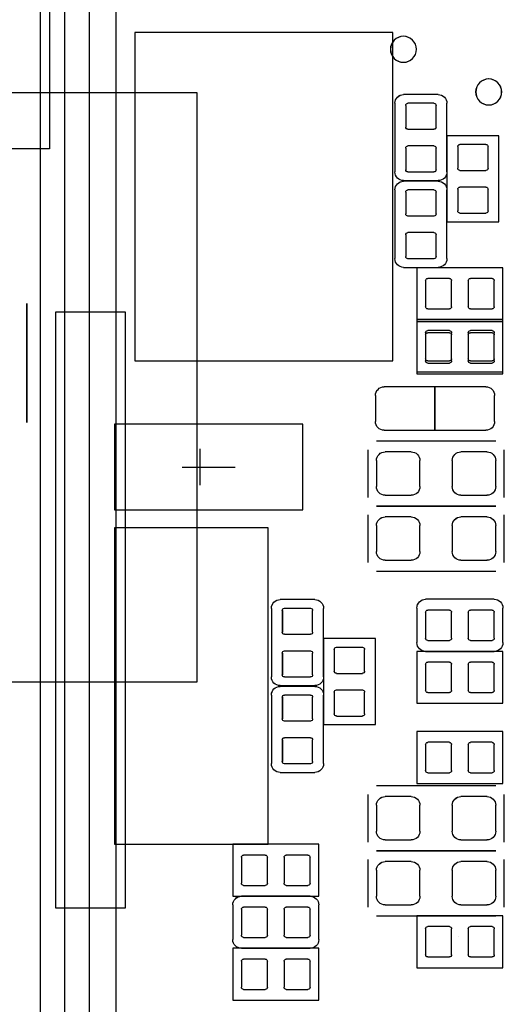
# Model space of a CAD drawing. Header units: inches. Extents: x -2.12 to 5.58, y -1.38 to 1.5.
# Tile 11 of 32: x -0.97 to -0.75, y -0.44 to 0.02. Entities that reach past the tile are written whole.
import ezdxf

# ---------------------------------------------------------------- set-up
doc = ezdxf.new("R2010")
doc.units = ezdxf.units.IN
doc.header["$MEASUREMENT"] = 0
for name, color, linetype in [('INTF_BLUE', 7, 'Continuous'), ('INTF_CYAN', 7, 'Continuous'), ('INTF_GREEN_1', 7, 'Continuous'), ('INTF_GREEN_3', 7, 'Continuous'), ('INTF_MAGENTA', 7, 'Continuous'), ('INTF_MAGENTA_1', 7, 'Continuous'), ('INTF_RED_3', 7, 'Continuous'), ('INTF_YELLOW_1', 7, 'Continuous'), ('INTF_YELLOW_2', 7, 'Continuous'), ('WHITE', 7, 'Continuous')]:
    doc.layers.add(name, color=color, linetype=linetype)

# ---------------------------------------------------------------- blocks, each defined once
blk = doc.blocks.new('98EA8F97E5111EFD411692EF2072D30E0DE05EA6$$$C906BBC760572095F726B39B13C9EDE80CDE5667')
at = {"color": 178}
for p, q in [((-19.5, -1.9, -1.6), (-19.5, -1.9, -1.8)), ((-19.5, -10.3, -1.6), (-19.5, -10.3, -1.8))]:
    blk.add_line(p, q, dxfattribs=at)
blk = doc.blocks.new('S70CR100_SOC_SKT')
at = {"color": 0}
blk.add_blockref('98EA8F97E5111EFD411692EF2072D30E0DE05EA6$$$C906BBC760572095F726B39B13C9EDE80CDE5667', (0, 0), dxfattribs=at)
blk = doc.blocks.new('DDD71C7C7C9CF9294EF7B95702A5EAB48181DBE0$$$B8A4396250C5687B1D31E70758B30729E1AC4426')
at = {"layer": 'INTF_MAGENTA', "color": 6}
for p, q in [((-202.946, -92.71), (-202.946, -88.863)), ((-202.946, -88.863), (-199.923, -88.863)), ((-199.923, -88.863), (-199.923, -92.71)), ((-203.479, -89.59), (-203.073, -89.59)), ((-203.581, -90.496), (-203.581, -89.691)), ((-202.971, -89.691), (-202.971, -90.496)), ((-204.191, -91.08), (-204.191, -90.072)), ((-204.191, -90.072), (-203.581, -90.072)), ((-203.581, -90.072), (-203.581, -91.08)), ((-203.073, -90.598), (-203.479, -90.598)), ((-203.479, -90.606), (-203.073, -90.606)), ((-203.581, -91.512), (-203.581, -90.707)), ((-202.971, -90.707), (-202.971, -91.512)), ((-203.581, -91.08), (-204.191, -91.08)), ((-204.237, -91.618), (-203.229, -91.618)), ((-204.237, -92.227), (-204.237, -91.618)), ((-203.073, -91.614), (-203.479, -91.614)), ((-203.229, -91.618), (-203.229, -92.227)), ((-203.229, -92.227), (-204.237, -92.227)), ((-204.237, -92.253), (-203.229, -92.253)), ((-204.237, -92.862), (-204.237, -92.253)), ((-203.229, -92.253), (-203.229, -92.862)), ((-199.923, -92.71), (-202.946, -92.71)), ((-203.229, -92.862), (-204.237, -92.862)), ((-201.892, -94.456), (-201.892, -93.453)), ((-201.892, -93.453), (-199.682, -93.453)), ((-199.682, -93.453), (-199.682, -94.456)), ((-204.153, -93.65), (-202.756, -93.65)), ((-204.254, -94.31), (-204.254, -93.751)), ((-202.654, -93.751), (-202.654, -94.31)), ((-200.683, -93.739), (-200.683, -94.168)), ((-200.476, -93.954), (-201.097, -93.954)), ((-204.153, -94.412), (-202.756, -94.412)), ((-202.756, -94.412), (-204.153, -94.412)), ((-199.682, -94.456), (-201.892, -94.456)), ((-204.254, -95.072), (-204.254, -94.513)), ((-202.654, -94.513), (-202.654, -95.072)), ((-201.486, -94.668), (-199.682, -94.668)), ((-201.486, -98.372), (-201.486, -94.668)), ((-199.682, -94.668), (-199.682, -97.168)), ((-202.756, -95.174), (-204.153, -95.174)), ((-204.136, -95.504), (-203.331, -95.504)), ((-202.032, -95.508), (-201.625, -95.508)), ((-204.237, -96.012), (-204.237, -95.606)), ((-203.229, -95.606), (-203.229, -96.012)), ((-202.133, -96.414), (-202.133, -95.61)), ((-201.524, -95.61), (-201.524, -96.414)), ((-202.743, -96.973), (-202.743, -95.965)), ((-202.743, -95.965), (-202.133, -95.965)), ((-202.133, -95.965), (-202.133, -96.973)), ((-204.237, -96.723), (-204.237, -96.114)), ((-204.237, -96.114), (-203.229, -96.114)), ((-203.331, -96.114), (-204.136, -96.114)), ((-203.229, -96.114), (-203.229, -96.723)), ((-201.625, -96.516), (-202.032, -96.516)), ((-202.032, -96.524), (-201.625, -96.524)), ((-202.133, -97.43), (-202.133, -96.626)), ((-201.524, -96.626), (-201.524, -97.43)), ((-203.229, -96.723), (-204.237, -96.723)), ((-202.133, -96.973), (-202.743, -96.973)), ((-204.237, -97.053), (-203.229, -97.053)), ((-204.237, -97.663), (-204.237, -97.053)), ((-203.229, -97.053), (-203.229, -97.663)), ((-199.682, -97.168), (-199.682, -98.372)), ((-201.625, -97.532), (-202.032, -97.532)), ((-203.229, -97.663), (-204.237, -97.663)), ((-204.153, -97.688), (-202.756, -97.688)), ((-204.254, -98.349), (-204.254, -97.79)), ((-202.654, -97.79), (-202.654, -98.349)), ((-202.078, -98.984), (-202.078, -98.374)), ((-202.078, -98.374), (-201.07, -98.374)), ((-199.682, -98.372), (-201.486, -98.372)), ((-201.07, -98.374), (-201.07, -98.984)), ((-202.756, -98.45), (-204.153, -98.45)), ((-204.153, -98.45), (-202.756, -98.45)), ((-204.254, -99.111), (-204.254, -98.552)), ((-202.654, -98.552), (-202.654, -99.111)), ((-201.07, -98.984), (-202.078, -98.984)), ((-201.977, -98.984), (-201.172, -98.984)), ((-202.078, -99.492), (-202.078, -99.085)), ((-201.07, -99.085), (-201.07, -99.492)), ((-204.237, -99.822), (-204.237, -99.212)), ((-204.237, -99.212), (-203.229, -99.212)), ((-202.756, -99.212), (-204.153, -99.212)), ((-203.229, -99.212), (-203.229, -99.822)), ((-202.078, -99.593), (-201.07, -99.593)), ((-202.078, -100.203), (-202.078, -99.593)), ((-201.172, -99.593), (-201.977, -99.593)), ((-201.07, -99.593), (-201.07, -100.203)), ((-203.229, -99.822), (-204.237, -99.822)), ((-201.07, -100.203), (-202.078, -100.203))]:
    blk.add_line(p, q, dxfattribs=at)
for centre, start, end in [((-203.479, -89.691), 90, 180), ((-203.073, -89.691), 360, 90), ((-203.479, -90.496), 180, 270), ((-203.073, -90.496), 270, 0), ((-203.479, -90.707), 90, 180), ((-203.073, -90.707), 360, 90), ((-203.479, -91.512), 180, 270), ((-203.073, -91.512), 270, 0), ((-204.136, -95.606), 90, 180), ((-203.331, -95.606), 360, 90), ((-202.032, -95.61), 90, 180), ((-201.625, -95.61), 360, 90), ((-204.136, -96.012), 180, 270), ((-203.331, -96.012), 270, 0), ((-202.032, -96.414), 180, 270), ((-201.625, -96.414), 270, 0), ((-202.032, -96.626), 90, 180), ((-201.625, -96.626), 360, 90), ((-202.032, -97.43), 180, 270), ((-201.625, -97.43), 270, 0), ((-201.977, -99.085), 90, 180), ((-201.172, -99.085), 360, 90), ((-201.977, -99.492), 180, 270), ((-201.172, -99.492), 270, 0)]:
    blk.add_arc(centre, 0.102, start, end, dxfattribs=at)
at = {"layer": 'WHITE', "color": 7}
for p, q in [((-203.454, -89.971), (-203.454, -89.717)), ((-203.429, -89.691), (-203.124, -89.691)), ((-203.098, -89.717), (-203.098, -89.971)), ((-203.124, -89.996), (-203.429, -89.996)), ((-204.064, -90.453), (-204.064, -90.199)), ((-204.038, -90.174), (-203.733, -90.174)), ((-203.708, -90.199), (-203.708, -90.453)), ((-203.454, -90.471), (-203.454, -90.217)), ((-203.429, -90.191), (-203.124, -90.191)), ((-203.098, -90.217), (-203.098, -90.471)), ((-203.733, -90.479), (-204.038, -90.479)), ((-203.124, -90.496), (-203.429, -90.496)), ((-204.038, -90.674), (-203.733, -90.674)), ((-204.064, -90.953), (-204.064, -90.699)), ((-203.708, -90.699), (-203.708, -90.953)), ((-203.454, -90.987), (-203.454, -90.733)), ((-203.429, -90.707), (-203.124, -90.707)), ((-203.098, -90.733), (-203.098, -90.987)), ((-203.733, -90.979), (-204.038, -90.979)), ((-203.124, -91.012), (-203.429, -91.012)), ((-203.454, -91.487), (-203.454, -91.233)), ((-203.429, -91.207), (-203.124, -91.207)), ((-203.098, -91.233), (-203.098, -91.487)), ((-203.124, -91.512), (-203.429, -91.512)), ((-204.136, -92.075), (-204.136, -91.77)), ((-204.11, -91.745), (-203.856, -91.745)), ((-203.831, -91.77), (-203.831, -92.075)), ((-203.636, -92.075), (-203.636, -91.77)), ((-203.61, -91.745), (-203.356, -91.745)), ((-203.331, -91.77), (-203.331, -92.075)), ((-203.856, -92.1), (-204.11, -92.1)), ((-203.356, -92.1), (-203.61, -92.1)), ((-204.136, -92.71), (-204.136, -92.405)), ((-204.11, -92.38), (-203.856, -92.38)), ((-203.831, -92.405), (-203.831, -92.71)), ((-203.636, -92.71), (-203.636, -92.405)), ((-203.61, -92.38), (-203.356, -92.38)), ((-203.331, -92.405), (-203.331, -92.71)), ((-203.856, -92.735), (-204.11, -92.735)), ((-203.356, -92.735), (-203.61, -92.735)), ((-204.038, -93.015), (-203.441, -93.015)), ((-203.441, -93.015), (-202.845, -93.015)), ((-203.441, -93.523), (-203.441, -93.015)), ((-203.441, -93.015), (-203.441, -93.523)), ((-204.14, -93.421), (-204.14, -93.116)), ((-202.743, -93.116), (-202.743, -93.421)), ((-203.441, -93.523), (-204.038, -93.523)), ((-202.845, -93.523), (-203.441, -93.523)), ((-204.051, -93.777), (-203.746, -93.777)), ((-203.162, -93.777), (-202.857, -93.777)), ((-204.153, -94.183), (-204.153, -93.878)), ((-203.644, -93.878), (-203.644, -94.183)), ((-203.263, -94.183), (-203.263, -93.878)), ((-202.756, -93.878), (-202.756, -94.183)), ((-203.746, -94.285), (-204.051, -94.285)), ((-202.857, -94.285), (-203.162, -94.285)), ((-204.051, -94.539), (-203.746, -94.539)), ((-203.162, -94.539), (-202.857, -94.539)), ((-204.153, -94.945), (-204.153, -94.64)), ((-203.644, -94.64), (-203.644, -94.945)), ((-203.263, -94.945), (-203.263, -94.64)), ((-202.756, -94.64), (-202.756, -94.945)), ((-203.746, -95.047), (-204.051, -95.047)), ((-202.857, -95.047), (-203.162, -95.047)), ((-204.11, -95.631), (-203.856, -95.631)), ((-203.61, -95.631), (-203.356, -95.631)), ((-202.006, -95.889), (-202.006, -95.635)), ((-201.981, -95.61), (-201.676, -95.61)), ((-201.651, -95.635), (-201.651, -95.889)), ((-204.136, -95.961), (-204.136, -95.656)), ((-203.831, -95.656), (-203.831, -95.961)), ((-203.636, -95.961), (-203.636, -95.656)), ((-203.331, -95.656), (-203.331, -95.961)), ((-203.856, -95.987), (-204.11, -95.987)), ((-203.356, -95.987), (-203.61, -95.987)), ((-201.676, -95.914), (-201.981, -95.914)), ((-202.616, -96.346), (-202.616, -96.092)), ((-202.59, -96.067), (-202.286, -96.067)), ((-202.26, -96.092), (-202.26, -96.346)), ((-201.981, -96.11), (-201.676, -96.11)), ((-202.006, -96.389), (-202.006, -96.135)), ((-201.651, -96.135), (-201.651, -96.389)), ((-204.136, -96.571), (-204.136, -96.266)), ((-204.11, -96.241), (-203.856, -96.241)), ((-203.831, -96.266), (-203.831, -96.571)), ((-203.636, -96.571), (-203.636, -96.266)), ((-203.61, -96.241), (-203.356, -96.241)), ((-203.331, -96.266), (-203.331, -96.571)), ((-202.286, -96.372), (-202.59, -96.372)), ((-201.676, -96.414), (-201.981, -96.414)), ((-202.59, -96.567), (-202.286, -96.567)), ((-203.856, -96.596), (-204.11, -96.596)), ((-203.356, -96.596), (-203.61, -96.596)), ((-202.616, -96.846), (-202.616, -96.592)), ((-202.26, -96.592), (-202.26, -96.846)), ((-202.006, -96.905), (-202.006, -96.651)), ((-201.981, -96.626), (-201.676, -96.626)), ((-201.651, -96.651), (-201.651, -96.905)), ((-202.286, -96.872), (-202.59, -96.872)), ((-201.676, -96.93), (-201.981, -96.93)), ((-201.981, -97.126), (-201.676, -97.126)), ((-204.136, -97.511), (-204.136, -97.206)), ((-204.11, -97.18), (-203.856, -97.18)), ((-203.831, -97.206), (-203.831, -97.511)), ((-203.636, -97.511), (-203.636, -97.206)), ((-203.61, -97.18), (-203.356, -97.18)), ((-203.331, -97.206), (-203.331, -97.511)), ((-202.006, -97.405), (-202.006, -97.151)), ((-201.651, -97.151), (-201.651, -97.405)), ((-201.676, -97.43), (-201.981, -97.43)), ((-203.856, -97.536), (-204.11, -97.536)), ((-203.356, -97.536), (-203.61, -97.536)), ((-204.051, -97.815), (-203.746, -97.815)), ((-203.162, -97.815), (-202.857, -97.815)), ((-204.153, -98.222), (-204.153, -97.917)), ((-203.644, -97.917), (-203.644, -98.222)), ((-203.263, -98.222), (-203.263, -97.917)), ((-202.756, -97.917), (-202.756, -98.222)), ((-203.746, -98.323), (-204.051, -98.323)), ((-202.857, -98.323), (-203.162, -98.323)), ((-201.977, -98.831), (-201.977, -98.527)), ((-201.951, -98.501), (-201.697, -98.501)), ((-201.672, -98.527), (-201.672, -98.831)), ((-201.477, -98.831), (-201.477, -98.527)), ((-201.451, -98.501), (-201.197, -98.501)), ((-201.172, -98.527), (-201.172, -98.831)), ((-204.051, -98.577), (-203.746, -98.577)), ((-203.162, -98.577), (-202.857, -98.577)), ((-204.153, -98.984), (-204.153, -98.679)), ((-203.644, -98.679), (-203.644, -98.984)), ((-203.263, -98.984), (-203.263, -98.679)), ((-202.756, -98.679), (-202.756, -98.984)), ((-201.697, -98.857), (-201.951, -98.857)), ((-201.197, -98.857), (-201.451, -98.857)), ((-203.746, -99.085), (-204.051, -99.085)), ((-202.857, -99.085), (-203.162, -99.085)), ((-201.951, -99.111), (-201.697, -99.111)), ((-201.451, -99.111), (-201.197, -99.111)), ((-201.977, -99.441), (-201.977, -99.136)), ((-201.672, -99.136), (-201.672, -99.441)), ((-201.477, -99.441), (-201.477, -99.136)), ((-201.172, -99.136), (-201.172, -99.441)), ((-204.11, -99.339), (-203.856, -99.339)), ((-203.61, -99.339), (-203.356, -99.339)), ((-204.136, -99.67), (-204.136, -99.365)), ((-203.831, -99.365), (-203.831, -99.67)), ((-203.636, -99.67), (-203.636, -99.365)), ((-203.331, -99.365), (-203.331, -99.67)), ((-201.697, -99.466), (-201.951, -99.466)), ((-201.197, -99.466), (-201.451, -99.466)), ((-203.856, -99.695), (-204.11, -99.695)), ((-203.356, -99.695), (-203.61, -99.695)), ((-201.977, -100.051), (-201.977, -99.746)), ((-201.951, -99.72), (-201.697, -99.72)), ((-201.672, -99.746), (-201.672, -100.051)), ((-201.477, -100.051), (-201.477, -99.746)), ((-201.451, -99.72), (-201.197, -99.72)), ((-201.172, -99.746), (-201.172, -100.051)), ((-201.697, -100.076), (-201.951, -100.076)), ((-201.197, -100.076), (-201.451, -100.076))]:
    blk.add_line(p, q, dxfattribs=at)
for centre, radius, start, end in [((-203.429, -89.717), 0.0254, 90, 180), ((-203.124, -89.717), 0.0254, 360, 90), ((-203.429, -89.971), 0.0254, 180, 270), ((-203.124, -89.971), 0.0254, 270, 0), ((-204.038, -90.199), 0.0254, 90, 180), ((-203.733, -90.199), 0.0254, 360, 90), ((-203.429, -90.217), 0.0254, 90, 180), ((-203.124, -90.217), 0.0254, 360, 90), ((-204.038, -90.453), 0.0254, 180, 270), ((-203.733, -90.453), 0.0254, 270, 0), ((-203.429, -90.471), 0.0254, 180, 270), ((-203.124, -90.471), 0.0254, 270, 0), ((-204.038, -90.699), 0.0254, 90, 180), ((-203.733, -90.699), 0.0254, 360, 90), ((-203.429, -90.733), 0.0254, 90, 180), ((-203.124, -90.733), 0.0254, 360, 90), ((-204.038, -90.953), 0.0254, 180, 270), ((-203.733, -90.953), 0.0254, 270, 0), ((-203.429, -90.987), 0.0254, 180, 270), ((-203.124, -90.987), 0.0254, 270, 0), ((-203.429, -91.233), 0.0254, 90, 180), ((-203.124, -91.233), 0.0254, 360, 90), ((-203.429, -91.487), 0.0254, 180, 270), ((-203.124, -91.487), 0.0254, 270, 0), ((-204.11, -91.77), 0.0254, 90, 180), ((-203.856, -91.77), 0.0254, 360, 90), ((-203.61, -91.77), 0.0254, 90, 180), ((-203.356, -91.77), 0.0254, 360, 90), ((-204.11, -92.075), 0.0254, 180, 270), ((-203.856, -92.075), 0.0254, 270, 0), ((-203.61, -92.075), 0.0254, 180, 270), ((-203.356, -92.075), 0.0254, 270, 0), ((-204.11, -92.405), 0.0254, 90, 180), ((-203.856, -92.405), 0.0254, 360, 90), ((-203.61, -92.405), 0.0254, 90, 180), ((-203.356, -92.405), 0.0254, 360, 90), ((-204.11, -92.71), 0.0254, 180, 270), ((-203.856, -92.71), 0.0254, 270, 0), ((-203.61, -92.71), 0.0254, 180, 270), ((-203.356, -92.71), 0.0254, 270, 0), ((-204.038, -93.116), 0.102, 90, 180), ((-202.845, -93.116), 0.102, 360, 90), ((-204.038, -93.421), 0.102, 180, 270), ((-202.845, -93.421), 0.102, 270, 0), ((-204.051, -93.878), 0.102, 90, 180), ((-203.746, -93.878), 0.102, 360, 90), ((-203.162, -93.878), 0.102, 90, 180), ((-202.857, -93.878), 0.102, 360, 90), ((-204.051, -94.183), 0.102, 180, 270), ((-203.746, -94.183), 0.102, 270, 0), ((-203.162, -94.183), 0.102, 180, 270), ((-202.857, -94.183), 0.102, 270, 0), ((-204.051, -94.64), 0.102, 90, 180), ((-203.746, -94.64), 0.102, 360, 90), ((-203.162, -94.64), 0.102, 90, 180), ((-202.857, -94.64), 0.102, 360, 90), ((-204.051, -94.945), 0.102, 180, 270), ((-203.746, -94.945), 0.102, 270, 0), ((-203.162, -94.945), 0.102, 180, 270), ((-202.857, -94.945), 0.102, 270, 0), ((-204.11, -95.656), 0.0254, 90, 180), ((-203.856, -95.656), 0.0254, 360, 90), ((-203.61, -95.656), 0.0254, 90, 180), ((-203.356, -95.656), 0.0254, 360, 90), ((-201.981, -95.635), 0.0254, 90, 180), ((-201.676, -95.635), 0.0254, 360, 90), ((-204.11, -95.961), 0.0254, 180, 270), ((-203.856, -95.961), 0.0254, 270, 0), ((-203.61, -95.961), 0.0254, 180, 270), ((-203.356, -95.961), 0.0254, 270, 0), ((-201.981, -95.889), 0.0254, 180, 270), ((-201.676, -95.889), 0.0254, 270, 0), ((-202.59, -96.092), 0.0254, 90, 180), ((-202.286, -96.092), 0.0254, 360, 90), ((-201.981, -96.135), 0.0254, 90, 180), ((-201.676, -96.135), 0.0254, 360, 90), ((-204.11, -96.266), 0.0254, 90, 180), ((-203.856, -96.266), 0.0254, 360, 90), ((-203.61, -96.266), 0.0254, 90, 180), ((-203.356, -96.266), 0.0254, 360, 90), ((-202.59, -96.346), 0.0254, 180, 270), ((-202.286, -96.346), 0.0254, 270, 0), ((-201.981, -96.389), 0.0254, 180, 270), ((-201.676, -96.389), 0.0254, 270, 0), ((-204.11, -96.571), 0.0254, 180, 270), ((-203.856, -96.571), 0.0254, 270, 0), ((-203.61, -96.571), 0.0254, 180, 270), ((-203.356, -96.571), 0.0254, 270, 0), ((-202.59, -96.592), 0.0254, 90, 180), ((-202.286, -96.592), 0.0254, 360, 90), ((-201.981, -96.651), 0.0254, 90, 180), ((-201.676, -96.651), 0.0254, 360, 90), ((-202.59, -96.846), 0.0254, 180, 270), ((-202.286, -96.846), 0.0254, 270, 0), ((-201.981, -96.905), 0.0254, 180, 270), ((-201.676, -96.905), 0.0254, 270, 0), ((-201.981, -97.151), 0.0254, 90, 180), ((-201.676, -97.151), 0.0254, 360, 90), ((-204.11, -97.206), 0.0254, 90, 180), ((-203.856, -97.206), 0.0254, 360, 90), ((-203.61, -97.206), 0.0254, 90, 180), ((-203.356, -97.206), 0.0254, 360, 90), ((-201.981, -97.405), 0.0254, 180, 270), ((-201.676, -97.405), 0.0254, 270, 0), ((-204.11, -97.511), 0.0254, 180, 270), ((-203.856, -97.511), 0.0254, 270, 0), ((-203.61, -97.511), 0.0254, 180, 270), ((-203.356, -97.511), 0.0254, 270, 0), ((-204.051, -97.917), 0.102, 90, 180), ((-203.746, -97.917), 0.102, 360, 90), ((-203.162, -97.917), 0.102, 90, 180), ((-202.857, -97.917), 0.102, 360, 90), ((-204.051, -98.222), 0.102, 180, 270), ((-203.746, -98.222), 0.102, 270, 0), ((-203.162, -98.222), 0.102, 180, 270), ((-202.857, -98.222), 0.102, 270, 0), ((-201.951, -98.527), 0.0254, 90, 180), ((-201.697, -98.527), 0.0254, 360, 90), ((-201.451, -98.527), 0.0254, 90, 180), ((-201.197, -98.527), 0.0254, 360, 90), ((-204.051, -98.679), 0.102, 90, 180), ((-203.746, -98.679), 0.102, 360, 90), ((-203.162, -98.679), 0.102, 90, 180), ((-202.857, -98.679), 0.102, 360, 90), ((-201.951, -98.831), 0.0254, 180, 270), ((-201.697, -98.831), 0.0254, 270, 0), ((-201.451, -98.831), 0.0254, 180, 270), ((-201.197, -98.831), 0.0254, 270, 0), ((-204.051, -98.984), 0.102, 180, 270), ((-203.746, -98.984), 0.102, 270, 0), ((-203.162, -98.984), 0.102, 180, 270), ((-202.857, -98.984), 0.102, 270, 0), ((-201.951, -99.136), 0.0254, 90, 180), ((-201.697, -99.136), 0.0254, 360, 90), ((-201.451, -99.136), 0.0254, 90, 180), ((-201.197, -99.136), 0.0254, 360, 90), ((-204.11, -99.365), 0.0254, 90, 180), ((-203.856, -99.365), 0.0254, 360, 90), ((-203.61, -99.365), 0.0254, 90, 180), ((-203.356, -99.365), 0.0254, 360, 90), ((-201.951, -99.441), 0.0254, 180, 270), ((-201.697, -99.441), 0.0254, 270, 0), ((-201.451, -99.441), 0.0254, 180, 270), ((-201.197, -99.441), 0.0254, 270, 0), ((-204.11, -99.67), 0.0254, 180, 270), ((-203.856, -99.67), 0.0254, 270, 0), ((-203.61, -99.67), 0.0254, 180, 270), ((-203.356, -99.67), 0.0254, 270, 0), ((-201.951, -99.746), 0.0254, 90, 180), ((-201.697, -99.746), 0.0254, 360, 90), ((-201.451, -99.746), 0.0254, 90, 180), ((-201.197, -99.746), 0.0254, 360, 90), ((-201.951, -100.051), 0.0254, 180, 270), ((-201.697, -100.051), 0.0254, 270, 0), ((-201.451, -100.051), 0.0254, 180, 270), ((-201.197, -100.051), 0.0254, 270, 0)]:
    blk.add_arc(centre, radius, start, end, dxfattribs=at)
blk = doc.blocks.new('S70CR100-TOP')
at = {"color": 0}
blk.add_blockref('DDD71C7C7C9CF9294EF7B95702A5EAB48181DBE0$$$B8A4396250C5687B1D31E70758B30729E1AC4426', (0, 0), dxfattribs=at)
blk = doc.blocks.new('3873F21D59116B9BB77B534D235B23D2048C078A$$$B8A4396250C5687B1D31E70758B30729E1AC4426')
at = {"layer": 'INTF_BLUE', "color": 5}
for p, q in [((-200.6524, -89.568), (-175.6512, -89.568)), ((-200.6524, -96.4692), (-200.6524, -89.568)), ((-198.6534, -92.0369), (-198.6534, -93.4339)), ((-175.6512, -96.4692), (-200.6524, -96.4692))]:
    blk.add_line(p, q, dxfattribs=at)
at = {"layer": 'INTF_MAGENTA_1', "color": 6}
for centre in [(-203.0714, -89.0592), (-204.0714, -89.5592)]:
    blk.add_circle(centre, 0.1524, dxfattribs=at)
at = {"layer": 'INTF_RED_3', "color": 1}
blk.add_line((-199.39, -112.776), (-199.39, -78.486), dxfattribs=at)
blk = doc.blocks.new('S70CR100-BOT')
at = {"color": 0}
blk.add_blockref('3873F21D59116B9BB77B534D235B23D2048C078A$$$B8A4396250C5687B1D31E70758B30729E1AC4426', (0, 0), dxfattribs=at)
blk = doc.blocks.new('31673240982F5778DC3FB12357F58391CCFCB263$$$B8A4396250C5687B1D31E70758B30729E1AC4426')
at = {"layer": 'INTF_CYAN', "color": 4}
for centre in [(-203.0714, -89.0592), (-204.0714, -89.5592)]:
    blk.add_circle(centre, 0.1524, dxfattribs=at)
at = {"layer": 'INTF_GREEN_1', "color": 3}
for p, q in [((-199.1018, -113.0747), (-199.1018, -78.1847)), ((-199.7018, -112.4747), (-199.7018, -78.7847)), ((-198.6534, -92.0369), (-198.6534, -93.4339)), ((-198.9954, -92.1372), (-199.8082, -92.1372)), ((-199.8082, -92.1372), (-199.8082, -99.1222)), ((-198.9954, -99.1222), (-198.9954, -92.1372)), ((-199.8082, -99.1222), (-198.9954, -99.1222))]:
    blk.add_line(p, q, dxfattribs=at)
at = {"layer": 'INTF_YELLOW_2', "color": 2}
blk.add_line((-198.6534, -92.0369), (-198.6534, -93.4339), dxfattribs=at)
blk = doc.blocks.new('S70CR110-BOT')
at = {"color": 0}
blk.add_blockref('31673240982F5778DC3FB12357F58391CCFCB263$$$B8A4396250C5687B1D31E70758B30729E1AC4426', (0, 0), dxfattribs=at)
blk = doc.blocks.new('FE1B2A364973CD4E62792E9A41617DEF1B491828$$$B8A4396250C5687B1D31E70758B30729E1AC4426')
at = {"layer": 'INTF_GREEN_3', "color": 3}
for p, q in [((-203.454, -89.971), (-203.454, -89.717)), ((-203.429, -89.691), (-203.124, -89.691)), ((-203.098, -89.717), (-203.098, -89.971)), ((-203.124, -89.996), (-203.429, -89.996)), ((-204.064, -90.453), (-204.064, -90.199)), ((-204.038, -90.174), (-203.733, -90.174)), ((-203.708, -90.199), (-203.708, -90.453)), ((-203.454, -90.471), (-203.454, -90.217)), ((-203.429, -90.191), (-203.124, -90.191)), ((-203.098, -90.217), (-203.098, -90.471)), ((-203.733, -90.479), (-204.038, -90.479)), ((-203.124, -90.496), (-203.429, -90.496)), ((-204.038, -90.674), (-203.733, -90.674)), ((-204.064, -90.953), (-204.064, -90.699)), ((-203.708, -90.699), (-203.708, -90.953)), ((-203.454, -90.987), (-203.454, -90.733)), ((-203.429, -90.707), (-203.124, -90.707)), ((-203.098, -90.733), (-203.098, -90.987)), ((-203.733, -90.979), (-204.038, -90.979)), ((-203.124, -91.012), (-203.429, -91.012)), ((-203.454, -91.487), (-203.454, -91.233)), ((-203.429, -91.207), (-203.124, -91.207)), ((-203.098, -91.233), (-203.098, -91.487)), ((-203.124, -91.512), (-203.429, -91.512)), ((-204.136, -92.075), (-204.136, -91.77)), ((-204.11, -91.745), (-203.856, -91.745)), ((-203.831, -91.77), (-203.831, -92.075)), ((-203.636, -92.075), (-203.636, -91.77)), ((-203.61, -91.745), (-203.356, -91.745)), ((-203.331, -91.77), (-203.331, -92.075)), ((-203.856, -92.1), (-204.11, -92.1)), ((-203.356, -92.1), (-203.61, -92.1)), ((-204.136, -92.685), (-204.136, -92.38)), ((-204.11, -92.354), (-203.856, -92.354)), ((-203.831, -92.38), (-203.831, -92.685)), ((-203.636, -92.685), (-203.636, -92.38)), ((-203.61, -92.354), (-203.356, -92.354)), ((-203.331, -92.38), (-203.331, -92.685)), ((-203.856, -92.71), (-204.11, -92.71)), ((-203.356, -92.71), (-203.61, -92.71)), ((-204.038, -93.015), (-203.441, -93.015)), ((-203.441, -93.015), (-202.845, -93.015)), ((-203.441, -93.523), (-203.441, -93.015)), ((-203.441, -93.015), (-203.441, -93.523)), ((-204.14, -93.421), (-204.14, -93.116)), ((-202.743, -93.116), (-202.743, -93.421)), ((-203.441, -93.523), (-204.038, -93.523)), ((-202.845, -93.523), (-203.441, -93.523)), ((-204.051, -93.777), (-203.746, -93.777)), ((-203.162, -93.777), (-202.857, -93.777)), ((-204.153, -94.183), (-204.153, -93.878)), ((-203.644, -93.878), (-203.644, -94.183)), ((-203.263, -94.183), (-203.263, -93.878)), ((-202.756, -93.878), (-202.756, -94.183)), ((-203.746, -94.285), (-204.051, -94.285)), ((-202.857, -94.285), (-203.162, -94.285)), ((-204.051, -94.539), (-203.746, -94.539)), ((-203.162, -94.539), (-202.857, -94.539)), ((-204.153, -94.945), (-204.153, -94.64)), ((-203.644, -94.64), (-203.644, -94.945)), ((-203.263, -94.945), (-203.263, -94.64)), ((-202.756, -94.64), (-202.756, -94.945)), ((-203.746, -95.047), (-204.051, -95.047)), ((-202.857, -95.047), (-203.162, -95.047)), ((-204.11, -95.631), (-203.856, -95.631)), ((-203.61, -95.631), (-203.356, -95.631)), ((-202.006, -95.889), (-202.006, -95.635)), ((-201.981, -95.61), (-201.676, -95.61)), ((-201.651, -95.635), (-201.651, -95.889)), ((-204.136, -95.961), (-204.136, -95.656)), ((-203.831, -95.656), (-203.831, -95.961)), ((-203.636, -95.961), (-203.636, -95.656)), ((-203.331, -95.656), (-203.331, -95.961)), ((-203.856, -95.987), (-204.11, -95.987)), ((-203.356, -95.987), (-203.61, -95.987)), ((-201.676, -95.914), (-201.981, -95.914)), ((-202.616, -96.346), (-202.616, -96.092)), ((-202.59, -96.067), (-202.286, -96.067)), ((-202.26, -96.092), (-202.26, -96.346)), ((-201.981, -96.11), (-201.676, -96.11)), ((-202.006, -96.389), (-202.006, -96.135)), ((-201.651, -96.135), (-201.651, -96.389)), ((-204.136, -96.571), (-204.136, -96.266)), ((-204.11, -96.241), (-203.856, -96.241)), ((-203.831, -96.266), (-203.831, -96.571)), ((-203.636, -96.571), (-203.636, -96.266)), ((-203.61, -96.241), (-203.356, -96.241)), ((-203.331, -96.266), (-203.331, -96.571)), ((-202.286, -96.372), (-202.59, -96.372)), ((-201.676, -96.414), (-201.981, -96.414)), ((-202.59, -96.567), (-202.286, -96.567)), ((-203.856, -96.596), (-204.11, -96.596)), ((-203.356, -96.596), (-203.61, -96.596)), ((-202.616, -96.846), (-202.616, -96.592)), ((-202.26, -96.592), (-202.26, -96.846)), ((-202.006, -96.905), (-202.006, -96.651)), ((-201.981, -96.626), (-201.676, -96.626)), ((-201.651, -96.651), (-201.651, -96.905)), ((-202.286, -96.872), (-202.59, -96.872)), ((-201.676, -96.93), (-201.981, -96.93)), ((-201.981, -97.126), (-201.676, -97.126)), ((-204.136, -97.511), (-204.136, -97.206)), ((-204.11, -97.18), (-203.856, -97.18)), ((-203.831, -97.206), (-203.831, -97.511)), ((-203.636, -97.511), (-203.636, -97.206)), ((-203.61, -97.18), (-203.356, -97.18)), ((-203.331, -97.206), (-203.331, -97.511)), ((-202.006, -97.405), (-202.006, -97.151)), ((-201.651, -97.151), (-201.651, -97.405)), ((-201.676, -97.43), (-201.981, -97.43)), ((-203.856, -97.536), (-204.11, -97.536)), ((-203.356, -97.536), (-203.61, -97.536)), ((-204.051, -97.815), (-203.746, -97.815)), ((-203.162, -97.815), (-202.857, -97.815)), ((-204.153, -98.222), (-204.153, -97.917)), ((-203.644, -97.917), (-203.644, -98.222)), ((-203.263, -98.222), (-203.263, -97.917)), ((-202.756, -97.917), (-202.756, -98.222)), ((-203.746, -98.323), (-204.051, -98.323)), ((-202.857, -98.323), (-203.162, -98.323)), ((-201.977, -98.831), (-201.977, -98.527)), ((-201.951, -98.501), (-201.697, -98.501)), ((-201.672, -98.527), (-201.672, -98.831)), ((-201.477, -98.831), (-201.477, -98.527)), ((-201.451, -98.501), (-201.197, -98.501)), ((-201.172, -98.527), (-201.172, -98.831)), ((-204.051, -98.577), (-203.746, -98.577)), ((-203.162, -98.577), (-202.857, -98.577)), ((-204.153, -98.984), (-204.153, -98.679)), ((-203.644, -98.679), (-203.644, -98.984)), ((-203.263, -98.984), (-203.263, -98.679)), ((-202.756, -98.679), (-202.756, -98.984)), ((-201.697, -98.857), (-201.951, -98.857)), ((-201.197, -98.857), (-201.451, -98.857)), ((-203.746, -99.085), (-204.051, -99.085)), ((-202.857, -99.085), (-203.162, -99.085)), ((-201.951, -99.111), (-201.697, -99.111)), ((-201.451, -99.111), (-201.197, -99.111)), ((-201.977, -99.441), (-201.977, -99.136)), ((-201.672, -99.136), (-201.672, -99.441)), ((-201.477, -99.441), (-201.477, -99.136)), ((-201.172, -99.136), (-201.172, -99.441)), ((-204.11, -99.339), (-203.856, -99.339)), ((-203.61, -99.339), (-203.356, -99.339)), ((-204.136, -99.67), (-204.136, -99.365)), ((-203.831, -99.365), (-203.831, -99.67)), ((-203.636, -99.67), (-203.636, -99.365)), ((-203.331, -99.365), (-203.331, -99.67)), ((-201.697, -99.466), (-201.951, -99.466)), ((-201.197, -99.466), (-201.451, -99.466)), ((-203.856, -99.695), (-204.11, -99.695)), ((-203.356, -99.695), (-203.61, -99.695)), ((-201.977, -100.051), (-201.977, -99.746)), ((-201.951, -99.72), (-201.697, -99.72)), ((-201.672, -99.746), (-201.672, -100.051)), ((-201.477, -100.051), (-201.477, -99.746)), ((-201.451, -99.72), (-201.197, -99.72)), ((-201.172, -99.746), (-201.172, -100.051)), ((-201.697, -100.076), (-201.951, -100.076)), ((-201.197, -100.076), (-201.451, -100.076))]:
    blk.add_line(p, q, dxfattribs=at)
for centre, radius, start, end in [((-203.429, -89.717), 0.0254, 90, 180), ((-203.124, -89.717), 0.0254, 360, 90), ((-203.429, -89.971), 0.0254, 180, 270), ((-203.124, -89.971), 0.0254, 270, 0), ((-204.038, -90.199), 0.0254, 90, 180), ((-203.733, -90.199), 0.0254, 360, 90), ((-203.429, -90.217), 0.0254, 90, 180), ((-203.124, -90.217), 0.0254, 360, 90), ((-204.038, -90.453), 0.0254, 180, 270), ((-203.733, -90.453), 0.0254, 270, 0), ((-203.429, -90.471), 0.0254, 180, 270), ((-203.124, -90.471), 0.0254, 270, 0), ((-204.038, -90.699), 0.0254, 90, 180), ((-203.733, -90.699), 0.0254, 360, 90), ((-203.429, -90.733), 0.0254, 90, 180), ((-203.124, -90.733), 0.0254, 360, 90), ((-204.038, -90.953), 0.0254, 180, 270), ((-203.733, -90.953), 0.0254, 270, 0), ((-203.429, -90.987), 0.0254, 180, 270), ((-203.124, -90.987), 0.0254, 270, 0), ((-203.429, -91.233), 0.0254, 90, 180), ((-203.124, -91.233), 0.0254, 360, 90), ((-203.429, -91.487), 0.0254, 180, 270), ((-203.124, -91.487), 0.0254, 270, 0), ((-204.11, -91.77), 0.0254, 90, 180), ((-203.856, -91.77), 0.0254, 360, 90), ((-203.61, -91.77), 0.0254, 90, 180), ((-203.356, -91.77), 0.0254, 360, 90), ((-204.11, -92.075), 0.0254, 180, 270), ((-203.856, -92.075), 0.0254, 270, 0), ((-203.61, -92.075), 0.0254, 180, 270), ((-203.356, -92.075), 0.0254, 270, 0), ((-204.11, -92.38), 0.0254, 90, 180), ((-203.856, -92.38), 0.0254, 360, 90), ((-203.61, -92.38), 0.0254, 90, 180), ((-203.356, -92.38), 0.0254, 360, 90), ((-204.11, -92.685), 0.0254, 180, 270), ((-203.856, -92.685), 0.0254, 270, 0), ((-203.61, -92.685), 0.0254, 180, 270), ((-203.356, -92.685), 0.0254, 270, 0), ((-204.038, -93.116), 0.102, 90, 180), ((-202.845, -93.116), 0.102, 360, 90), ((-204.038, -93.421), 0.102, 180, 270), ((-202.845, -93.421), 0.102, 270, 0), ((-204.051, -93.878), 0.102, 90, 180), ((-203.746, -93.878), 0.102, 360, 90), ((-203.162, -93.878), 0.102, 90, 180), ((-202.857, -93.878), 0.102, 360, 90), ((-204.051, -94.183), 0.102, 180, 270), ((-203.746, -94.183), 0.102, 270, 0), ((-203.162, -94.183), 0.102, 180, 270), ((-202.857, -94.183), 0.102, 270, 0), ((-204.051, -94.64), 0.102, 90, 180), ((-203.746, -94.64), 0.102, 360, 90), ((-203.162, -94.64), 0.102, 90, 180), ((-202.857, -94.64), 0.102, 360, 90), ((-204.051, -94.945), 0.102, 180, 270), ((-203.746, -94.945), 0.102, 270, 0), ((-203.162, -94.945), 0.102, 180, 270), ((-202.857, -94.945), 0.102, 270, 0), ((-204.11, -95.656), 0.0254, 90, 180), ((-203.856, -95.656), 0.0254, 360, 90), ((-203.61, -95.656), 0.0254, 90, 180), ((-203.356, -95.656), 0.0254, 360, 90), ((-201.981, -95.635), 0.0254, 90, 180), ((-201.676, -95.635), 0.0254, 360, 90), ((-204.11, -95.961), 0.0254, 180, 270), ((-203.856, -95.961), 0.0254, 270, 0), ((-203.61, -95.961), 0.0254, 180, 270), ((-203.356, -95.961), 0.0254, 270, 0), ((-201.981, -95.889), 0.0254, 180, 270), ((-201.676, -95.889), 0.0254, 270, 0), ((-202.59, -96.092), 0.0254, 90, 180), ((-202.286, -96.092), 0.0254, 360, 90), ((-201.981, -96.135), 0.0254, 90, 180), ((-201.676, -96.135), 0.0254, 360, 90), ((-204.11, -96.266), 0.0254, 90, 180), ((-203.856, -96.266), 0.0254, 360, 90), ((-203.61, -96.266), 0.0254, 90, 180), ((-203.356, -96.266), 0.0254, 360, 90), ((-202.59, -96.346), 0.0254, 180, 270), ((-202.286, -96.346), 0.0254, 270, 0), ((-201.981, -96.389), 0.0254, 180, 270), ((-201.676, -96.389), 0.0254, 270, 0), ((-204.11, -96.571), 0.0254, 180, 270), ((-203.856, -96.571), 0.0254, 270, 0), ((-203.61, -96.571), 0.0254, 180, 270), ((-203.356, -96.571), 0.0254, 270, 0), ((-202.59, -96.592), 0.0254, 90, 180), ((-202.286, -96.592), 0.0254, 360, 90), ((-201.981, -96.651), 0.0254, 90, 180), ((-201.676, -96.651), 0.0254, 360, 90), ((-202.59, -96.846), 0.0254, 180, 270), ((-202.286, -96.846), 0.0254, 270, 0), ((-201.981, -96.905), 0.0254, 180, 270), ((-201.676, -96.905), 0.0254, 270, 0), ((-201.981, -97.151), 0.0254, 90, 180), ((-201.676, -97.151), 0.0254, 360, 90), ((-204.11, -97.206), 0.0254, 90, 180), ((-203.856, -97.206), 0.0254, 360, 90), ((-203.61, -97.206), 0.0254, 90, 180), ((-203.356, -97.206), 0.0254, 360, 90), ((-201.981, -97.405), 0.0254, 180, 270), ((-201.676, -97.405), 0.0254, 270, 0), ((-204.11, -97.511), 0.0254, 180, 270), ((-203.856, -97.511), 0.0254, 270, 0), ((-203.61, -97.511), 0.0254, 180, 270), ((-203.356, -97.511), 0.0254, 270, 0), ((-204.051, -97.917), 0.102, 90, 180), ((-203.746, -97.917), 0.102, 360, 90), ((-203.162, -97.917), 0.102, 90, 180), ((-202.857, -97.917), 0.102, 360, 90), ((-204.051, -98.222), 0.102, 180, 270), ((-203.746, -98.222), 0.102, 270, 0), ((-203.162, -98.222), 0.102, 180, 270), ((-202.857, -98.222), 0.102, 270, 0), ((-201.951, -98.527), 0.0254, 90, 180), ((-201.697, -98.527), 0.0254, 360, 90), ((-201.451, -98.527), 0.0254, 90, 180), ((-201.197, -98.527), 0.0254, 360, 90), ((-204.051, -98.679), 0.102, 90, 180), ((-203.746, -98.679), 0.102, 360, 90), ((-203.162, -98.679), 0.102, 90, 180), ((-202.857, -98.679), 0.102, 360, 90), ((-201.951, -98.831), 0.0254, 180, 270), ((-201.697, -98.831), 0.0254, 270, 0), ((-201.451, -98.831), 0.0254, 180, 270), ((-201.197, -98.831), 0.0254, 270, 0), ((-204.051, -98.984), 0.102, 180, 270), ((-203.746, -98.984), 0.102, 270, 0), ((-203.162, -98.984), 0.102, 180, 270), ((-202.857, -98.984), 0.102, 270, 0), ((-201.951, -99.136), 0.0254, 90, 180), ((-201.697, -99.136), 0.0254, 360, 90), ((-201.451, -99.136), 0.0254, 90, 180), ((-201.197, -99.136), 0.0254, 360, 90), ((-204.11, -99.365), 0.0254, 90, 180), ((-203.856, -99.365), 0.0254, 360, 90), ((-203.61, -99.365), 0.0254, 90, 180), ((-203.356, -99.365), 0.0254, 360, 90), ((-201.951, -99.441), 0.0254, 180, 270), ((-201.697, -99.441), 0.0254, 270, 0), ((-201.451, -99.441), 0.0254, 180, 270), ((-201.197, -99.441), 0.0254, 270, 0), ((-204.11, -99.67), 0.0254, 180, 270), ((-203.856, -99.67), 0.0254, 270, 0), ((-203.61, -99.67), 0.0254, 180, 270), ((-203.356, -99.67), 0.0254, 270, 0), ((-201.951, -99.746), 0.0254, 90, 180), ((-201.697, -99.746), 0.0254, 360, 90), ((-201.451, -99.746), 0.0254, 90, 180), ((-201.197, -99.746), 0.0254, 360, 90), ((-201.951, -100.051), 0.0254, 180, 270), ((-201.697, -100.051), 0.0254, 270, 0), ((-201.451, -100.051), 0.0254, 180, 270), ((-201.197, -100.051), 0.0254, 270, 0)]:
    blk.add_arc(centre, radius, start, end, dxfattribs=at)
at = {"layer": 'INTF_YELLOW_1', "color": 2}
for p, q in [((-198.813, -77.763), (-198.813, -113.104)), ((-198.92, -83.242), (-198.92, -90.227)), ((-202.946, -92.71), (-202.946, -88.863)), ((-202.946, -88.863), (-199.923, -88.863)), ((-199.923, -88.863), (-199.923, -92.71)), ((-203.479, -89.59), (-203.073, -89.59)), ((-203.581, -90.496), (-203.581, -89.691)), ((-202.971, -89.691), (-202.971, -90.496)), ((-204.191, -90.072), (-203.581, -90.072)), ((-204.191, -91.08), (-204.191, -90.072)), ((-203.581, -90.072), (-203.581, -91.08)), ((-198.92, -90.227), (-198.107, -90.227)), ((-203.073, -90.598), (-203.479, -90.598)), ((-203.479, -90.606), (-203.073, -90.606)), ((-203.581, -91.512), (-203.581, -90.707)), ((-202.971, -90.707), (-202.971, -91.512)), ((-203.581, -91.08), (-204.191, -91.08)), ((-204.237, -92.227), (-204.237, -91.618)), ((-204.237, -91.618), (-203.229, -91.618)), ((-203.073, -91.614), (-203.479, -91.614)), ((-203.229, -91.618), (-203.229, -92.227)), ((-204.237, -92.837), (-204.237, -92.227)), ((-204.237, -92.227), (-203.229, -92.227)), ((-203.229, -92.227), (-204.237, -92.227)), ((-203.229, -92.227), (-203.229, -92.837)), ((-199.923, -92.71), (-202.946, -92.71)), ((-203.229, -92.837), (-204.237, -92.837)), ((-201.892, -93.453), (-199.682, -93.453)), ((-201.892, -94.456), (-201.892, -93.453)), ((-199.682, -93.453), (-199.682, -94.456)), ((-204.153, -93.65), (-202.756, -93.65)), ((-204.254, -94.31), (-204.254, -93.751)), ((-202.654, -93.751), (-202.654, -94.31)), ((-200.683, -93.739), (-200.683, -94.168)), ((-200.476, -93.955), (-201.097, -93.955)), ((-202.756, -94.412), (-204.153, -94.412)), ((-204.153, -94.412), (-202.756, -94.412)), ((-199.682, -94.456), (-201.892, -94.456)), ((-204.254, -95.072), (-204.254, -94.513)), ((-202.654, -94.513), (-202.654, -95.072)), ((-201.486, -94.668), (-199.682, -94.668)), ((-201.486, -98.372), (-201.486, -94.668)), ((-199.682, -94.668), (-199.682, -97.168)), ((-202.756, -95.174), (-204.153, -95.174)), ((-204.136, -95.504), (-203.331, -95.504)), ((-202.032, -95.508), (-201.625, -95.508)), ((-204.237, -96.012), (-204.237, -95.606)), ((-203.229, -95.606), (-203.229, -96.012)), ((-202.133, -96.414), (-202.133, -95.61)), ((-201.524, -95.61), (-201.524, -96.414)), ((-202.743, -96.973), (-202.743, -95.965)), ((-202.743, -95.965), (-202.133, -95.965)), ((-202.133, -95.965), (-202.133, -96.973)), ((-204.237, -96.723), (-204.237, -96.114)), ((-204.237, -96.114), (-203.229, -96.114)), ((-203.331, -96.114), (-204.136, -96.114)), ((-203.229, -96.114), (-203.229, -96.723)), ((-201.625, -96.516), (-202.032, -96.516)), ((-202.032, -96.524), (-201.625, -96.524)), ((-202.133, -97.43), (-202.133, -96.626)), ((-201.524, -96.626), (-201.524, -97.43)), ((-203.23, -96.723), (-204.237, -96.723)), ((-202.133, -96.973), (-202.743, -96.973)), ((-204.237, -97.053), (-203.229, -97.053)), ((-204.237, -97.663), (-204.237, -97.053)), ((-203.229, -97.053), (-203.229, -97.663)), ((-199.682, -97.168), (-199.682, -98.372)), ((-201.625, -97.532), (-202.032, -97.532)), ((-203.23, -97.663), (-204.237, -97.663)), ((-204.153, -97.688), (-202.756, -97.688)), ((-204.254, -98.349), (-204.254, -97.79)), ((-202.654, -97.79), (-202.654, -98.349)), ((-202.078, -98.984), (-202.078, -98.374)), ((-202.078, -98.374), (-201.07, -98.374)), ((-199.682, -98.372), (-201.486, -98.372)), ((-201.07, -98.374), (-201.07, -98.984)), ((-204.153, -98.45), (-202.756, -98.45)), ((-202.756, -98.45), (-204.153, -98.45)), ((-204.254, -99.111), (-204.254, -98.552)), ((-202.654, -98.552), (-202.654, -99.111)), ((-201.071, -98.984), (-202.078, -98.984)), ((-201.977, -98.984), (-201.172, -98.984)), ((-202.078, -99.492), (-202.078, -99.085)), ((-201.07, -99.085), (-201.07, -99.492)), ((-204.237, -99.212), (-203.229, -99.212)), ((-204.237, -99.822), (-204.237, -99.212)), ((-202.756, -99.212), (-204.153, -99.212)), ((-203.229, -99.212), (-203.229, -99.822)), ((-202.078, -100.203), (-202.078, -99.593)), ((-202.078, -99.593), (-201.07, -99.593)), ((-201.172, -99.593), (-201.977, -99.593)), ((-201.07, -99.593), (-201.07, -100.203)), ((-203.229, -99.822), (-204.237, -99.822)), ((-201.07, -100.203), (-202.078, -100.203))]:
    blk.add_line(p, q, dxfattribs=at)
for centre, start, end in [((-203.479, -89.691), 90, 180), ((-203.073, -89.691), 360, 90), ((-203.479, -90.496), 180, 270), ((-203.073, -90.496), 270, 0), ((-203.479, -90.707), 90, 180), ((-203.073, -90.707), 360, 90), ((-203.479, -91.512), 180, 270), ((-203.073, -91.512), 270, 0), ((-204.136, -95.606), 90, 180), ((-203.331, -95.606), 360, 90), ((-202.032, -95.61), 90, 180), ((-201.625, -95.61), 360, 90), ((-204.136, -96.012), 180, 270), ((-203.331, -96.012), 270, 0), ((-202.032, -96.414), 180, 270), ((-201.625, -96.414), 270, 0), ((-202.032, -96.626), 90, 180), ((-201.625, -96.626), 360, 90), ((-202.032, -97.43), 180, 270), ((-201.625, -97.43), 270, 0), ((-201.977, -99.085), 90, 180), ((-201.172, -99.085), 360, 90), ((-201.977, -99.492), 180, 270), ((-201.172, -99.492), 270, 0)]:
    blk.add_arc(centre, 0.102, start, end, dxfattribs=at)
blk = doc.blocks.new('S70CR110-TOP')
at = {"color": 0}
blk.add_blockref('FE1B2A364973CD4E62792E9A41617DEF1B491828$$$B8A4396250C5687B1D31E70758B30729E1AC4426', (0, 0), dxfattribs=at)
blk = doc.blocks.new('S70CR100_STACK_ASSY_ASM')
at = {"color": 0, "extrusion": (0, 0, -1), "rotation": 1.14827544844e-05}
blk.add_blockref('S70CR100-TOP', (223.214, 89.15), dxfattribs=at)
at = {"color": 0, "extrusion": (0, 0, -1)}
for name, p in [('S70CR110-BOT', (223.214, 89.15, -1)), ('S70CR100-BOT', (223.215, 89.15, -1)), ('S70CR110-TOP', (223.214, 89.15))]:
    blk.add_blockref(name, p, dxfattribs=at)
at = {"color": 0}
blk.add_blockref('S70CR100_SOC_SKT', (0, 0), dxfattribs=at)

msp = doc.modelspace()

# ---------------------------------------------------------------- block references
at = {"xscale": 0.0393700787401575, "yscale": 0.0393700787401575, "zscale": 0.0393700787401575}
msp.add_blockref('S70CR100_STACK_ASSY_ASM', (0, 0), dxfattribs=at)

doc.saveas('drawing.dxf')
